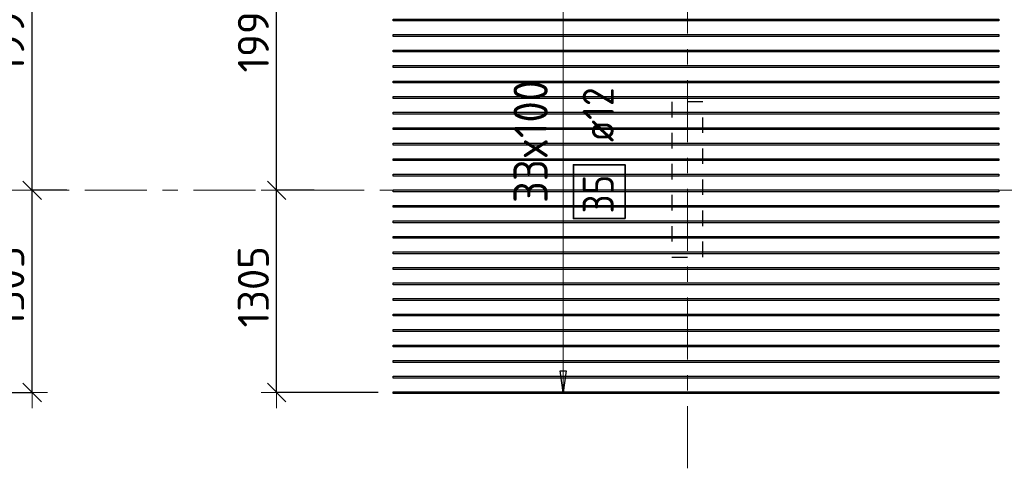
# Model space of a CAD drawing. Header units: metres. Extents: x -38 to 107, y -15 to 21.
# Tile 38 of 167: x 43.85 to 50.19, y 1.54 to 4.4. Entities that reach past the tile are written whole.
import ezdxf

# ---------------------------------------------------------------- set-up
doc = ezdxf.new("R2010")
doc.units = ezdxf.units.M
doc.header["$PDMODE"] = 65
for name, pattern in [('______11', [0.5, 0.4, -0.05, 0, -0.05]), ('______2', [0.0405, 0.03, -0.0105]), ('______5', [1.1, 0.8, -0.1, 0.1, -0.1])]:
    doc.linetypes.add(name, pattern=pattern)
doc.layers.add('XR$2$Осевая линия (1)', color=7, linetype='______5', lineweight=13)
doc.layers.add('XR$4$Размерная линия (1)', color=7, linetype='Continuous', lineweight=13)
doc.layers.add('XR$4$Арм.стержн.Доп. Арм верхн.зоны Х', color=7, linetype='Continuous', lineweight=35, true_color=0x8c8cff)
doc.layers.add('XR$6$Стена_ бетон несущ.', color=7, linetype='Continuous', lineweight=70, true_color=0xb4b496)
doc.styles.add('ISOCPEUR', font='txt')
doc.dimstyles.new('DIMSTYLE_3', dxfattribs={"dimtxt": 0.2, "dimasz": 0.2, "dimexe": 0, "dimexo": 0, "dimgap": 0.1, "dimtad": 2, "dimdec": 0, "dimlfac": 1000, "dimrnd": 5, "dimzin": 12, "dimdsep": 46, "dimtxsty": 'ISOCPEUR', "dimblk1": 'ALL_ML_STRICH', "dimblk2": 'ALL_ML_STRICH', "dimsah": 1, "dimcen": 0, "dimclrd": 7, "dimclre": 256, "dimclrt": 7, "dimadec": 0, "dimazin": 0, "dimtfac": 1, "dimtdec": 0, "dimtix": 1, "dimtmove": 2, "dimatfit": 3, "dimfxl": 0, "dimtzin": 0, "dimlwd": 0, "dimlwe": -3, "dimarcsym": 0})

# ---------------------------------------------------------------- blocks, each defined once
blk = doc.blocks.new('ALL_ML_STRICH')
at = {"color": 0, "linetype": 'ByBlock', "lineweight": -2}
for p, q in [((0, -0.5), (0, 0.5)), ((-1, 0), (0.5, 0)), ((-0.3, -0.3), (0.3, 0.3))]:
    blk.add_line(p, q, dxfattribs=at)
blk = doc.blocks.new('*D593')
at = {"layer": 'DEFPOINTS', "color": 7, "linetype": 'Continuous', "lineweight": 13, "transparency": 33554687}
for p in [(44.175, 3.3), (43.4046, 1.9972), (43.9306, 1.9972)]:
    blk.add_point(p, dxfattribs=at)
at = {"layer": 'XR$4$Размерная линия (1)', "color": 9, "linetype": 'Continuous', "lineweight": -2, "true_color": 0xc7c7c7, "transparency": 33554687}
for p, q in [((44.155, 3.3), (43.9306, 3.3)), ((43.4246, 1.9972), (43.9306, 1.9972))]:
    blk.add_line(p, q, dxfattribs=at)
at = {"layer": 'XR$4$Размерная линия (1)', "color": 7, "linetype": 'Continuous', "lineweight": -2, "transparency": 33554687}
blk.add_line((43.9306, 1.9972), (43.9306, 3.3), dxfattribs=at)
at = {"layer": 'XR$4$Размерная линия (1)', "color": 7, "linetype": 'Continuous', "lineweight": 13, "transparency": 33554687, "xscale": 0.2, "yscale": 0.2, "zscale": 0.2}
for p, rotation in [((43.9306, 3.3), 90), ((43.9306, 1.9972), 270)]:
    blk.add_blockref('ALL_ML_STRICH', p, dxfattribs=dict(at, rotation=rotation))
at = {"layer": 'XR$4$Размерная линия (1)', "color": 7, "linetype": 'Continuous', "lineweight": 13, "transparency": 33554687, "insert": (43.7806, 2.6786), "char_height": 0.2, "width": 0.8, "attachment_point": 5, "rotation": 90, "style": 'ISOCPEUR'}
blk.add_mtext('\\A1;{1305}', dxfattribs=at)
blk = doc.blocks.new('*D594')
at = {"layer": 'DEFPOINTS', "color": 7, "linetype": 'Continuous', "lineweight": 13, "transparency": 33554687}
for p in [(43.4646, 5.2972), (43.9306, 3.3), (44.175, 3.3)]:
    blk.add_point(p, dxfattribs=at)
at = {"layer": 'XR$4$Размерная линия (1)', "color": 9, "linetype": 'Continuous', "lineweight": -2, "true_color": 0xc7c7c7, "transparency": 33554687}
for p, q in [((43.4846, 5.2972), (43.9306, 5.2972)), ((44.155, 3.3), (43.9306, 3.3))]:
    blk.add_line(p, q, dxfattribs=at)
at = {"layer": 'XR$4$Размерная линия (1)', "color": 7, "linetype": 'Continuous', "lineweight": -2, "transparency": 33554687}
blk.add_line((43.9306, 3.3), (43.9306, 5.2972), dxfattribs=at)
at = {"layer": 'XR$4$Размерная линия (1)', "color": 7, "linetype": 'Continuous', "lineweight": 13, "transparency": 33554687, "xscale": 0.2, "yscale": 0.2, "zscale": 0.2}
for p, rotation in [((43.9306, 5.2972), 90), ((43.9306, 3.3), 270)]:
    blk.add_blockref('ALL_ML_STRICH', p, dxfattribs=dict(at, rotation=rotation))
at = {"layer": 'XR$4$Размерная линия (1)', "color": 7, "linetype": 'Continuous', "lineweight": 13, "transparency": 33554687, "insert": (43.7806, 4.3286), "char_height": 0.2, "width": 0.8, "attachment_point": 5, "rotation": 90, "style": 'ISOCPEUR'}
blk.add_mtext('\\A1;{1995}', dxfattribs=at)
blk = doc.blocks.new('*D630')
at = {"layer": 'DEFPOINTS', "color": 7, "linetype": 'Continuous', "lineweight": 13, "transparency": 33554687}
for p in [(45.7661, 3.3), (45.5056, 1.9972), (46.1783, 1.9972)]:
    blk.add_point(p, dxfattribs=at)
at = {"layer": 'XR$4$Размерная линия (1)', "color": 9, "linetype": 'Continuous', "lineweight": -2, "true_color": 0xc7c7c7, "transparency": 33554687}
for p, q in [((45.7461, 3.3), (45.5056, 3.3)), ((46.1583, 1.9972), (45.5056, 1.9972))]:
    blk.add_line(p, q, dxfattribs=at)
at = {"layer": 'XR$4$Размерная линия (1)', "color": 7, "linetype": 'Continuous', "lineweight": -2, "transparency": 33554687}
blk.add_line((45.5056, 1.9972), (45.5056, 3.3), dxfattribs=at)
at = {"layer": 'XR$4$Размерная линия (1)', "color": 7, "linetype": 'Continuous', "lineweight": 13, "transparency": 33554687, "xscale": 0.2, "yscale": 0.2, "zscale": 0.2}
for p, rotation in [((45.5056, 3.3), 90), ((45.5056, 1.9972), 270)]:
    blk.add_blockref('ALL_ML_STRICH', p, dxfattribs=dict(at, rotation=rotation))
at = {"layer": 'XR$4$Размерная линия (1)', "color": 7, "linetype": 'Continuous', "lineweight": 13, "transparency": 33554687, "insert": (45.3556, 2.6786), "char_height": 0.2, "width": 0.8, "attachment_point": 5, "rotation": 90, "style": 'ISOCPEUR'}
blk.add_mtext('\\A1;{1305}', dxfattribs=at)
blk = doc.blocks.new('*D631')
at = {"layer": 'DEFPOINTS', "color": 7, "linetype": 'Continuous', "lineweight": 13, "transparency": 33554687}
for p in [(46.2951, 5.2972), (45.5056, 3.3), (45.7661, 3.3)]:
    blk.add_point(p, dxfattribs=at)
at = {"layer": 'XR$4$Размерная линия (1)', "color": 9, "linetype": 'Continuous', "lineweight": -2, "true_color": 0xc7c7c7, "transparency": 33554687}
for p, q in [((46.2751, 5.2972), (45.5056, 5.2972)), ((45.7461, 3.3), (45.5056, 3.3))]:
    blk.add_line(p, q, dxfattribs=at)
at = {"layer": 'XR$4$Размерная линия (1)', "color": 7, "linetype": 'Continuous', "lineweight": -2, "transparency": 33554687}
blk.add_line((45.5056, 3.3), (45.5056, 5.2972), dxfattribs=at)
at = {"layer": 'XR$4$Размерная линия (1)', "color": 7, "linetype": 'Continuous', "lineweight": 13, "transparency": 33554687, "xscale": 0.2, "yscale": 0.2, "zscale": 0.2}
for p, rotation in [((45.5056, 5.2972), 90), ((45.5056, 3.3), 270)]:
    blk.add_blockref('ALL_ML_STRICH', p, dxfattribs=dict(at, rotation=rotation))
at = {"layer": 'XR$4$Размерная линия (1)', "color": 7, "linetype": 'Continuous', "lineweight": 13, "transparency": 33554687, "insert": (45.3556, 4.3286), "char_height": 0.2, "width": 0.8, "attachment_point": 5, "rotation": 90, "style": 'ISOCPEUR'}
blk.add_mtext('\\A1;{1995}', dxfattribs=at)

msp = doc.modelspace()

# ---------------------------------------------------------------- linework, layer by layer
at = {"layer": 'XR$2$Осевая линия (1)', "color": 253, "linetype": '______11', "lineweight": 13, "true_color": 0xa0a0a0, "transparency": 33554687}
for p, q in [((48.15, -3.39), (48.15, 8.13)), ((-2.63, 3.3), (62.6, 3.3))]:
    msp.add_line(p, q, dxfattribs=at)
at = {"layer": 'XR$4$Арм.стержн.Доп. Арм верхн.зоны Х', "color": 7, "linetype": 'Continuous', "lineweight": 13, "transparency": 33554687}
for q in [(47.3507, 5.2972), (47.3507, 1.9972)]:
    msp.add_line((47.3507, 1.9972), q, dxfattribs=at)
at = {"layer": 'XR$4$Арм.стержн.Доп. Арм верхн.зоны Х', "color": 7, "linetype": 'Continuous', "lineweight": 25, "transparency": 33554687}
for p, q in [((47.3507, 1.9972), (47.3307, 2.1372)), ((47.3307, 2.1372), (47.3707, 2.1372)), ((47.3707, 2.1372), (47.3507, 1.9972))]:
    msp.add_line(p, q, dxfattribs=at)
at = {"layer": 'XR$4$Арм.стержн.Доп. Арм верхн.зоны Х', "color": 253, "linetype": 'Continuous', "lineweight": -3, "true_color": 0xa0a0a0, "transparency": 33554687}
for q in [(47.2507, 1.9972), (47.4507, 1.9972)]:
    msp.add_line((47.3507, 1.9972), q, dxfattribs=at)
at = {"layer": 'XR$4$Арм.стержн.Доп. Арм верхн.зоны Х', "color": 34, "linetype": 'Continuous', "lineweight": 25, "transparency": 33554687}
for points in [[(50.155, 4.3912), (46.255, 4.3912), (46.255, 4.4032), (50.155, 4.4032), (50.155, 4.3912)], [(50.155, 4.2912), (46.255, 4.2912), (46.255, 4.3032), (50.155, 4.3032), (50.155, 4.2912)], [(50.155, 4.1912), (46.255, 4.1912), (46.255, 4.2032), (50.155, 4.2032), (50.155, 4.1912)], [(50.155, 4.0912), (46.255, 4.0912), (46.255, 4.1032), (50.155, 4.1032), (50.155, 4.0912)], [(50.155, 3.9912), (46.255, 3.9912), (46.255, 4.0032), (50.155, 4.0032), (50.155, 3.9912)], [(50.155, 3.8912), (46.255, 3.8912), (46.255, 3.9032), (50.155, 3.9032), (50.155, 3.8912)], [(50.155, 3.7912), (46.255, 3.7912), (46.255, 3.8032), (50.155, 3.8032), (50.155, 3.7912)], [(50.155, 3.6912), (46.255, 3.6912), (46.255, 3.7032), (50.155, 3.7032), (50.155, 3.6912)], [(50.155, 3.5912), (46.255, 3.5912), (46.255, 3.6032), (50.155, 3.6032), (50.155, 3.5912)], [(50.155, 3.4912), (46.255, 3.4912), (46.255, 3.5032), (50.155, 3.5032), (50.155, 3.4912)], [(50.155, 3.3912), (46.255, 3.3912), (46.255, 3.4032), (50.155, 3.4032), (50.155, 3.3912)], [(50.155, 3.2912), (46.255, 3.2912), (46.255, 3.3032), (50.155, 3.3032), (50.155, 3.2912)], [(50.155, 3.1912), (46.255, 3.1912), (46.255, 3.2032), (50.155, 3.2032), (50.155, 3.1912)], [(50.155, 3.0912), (46.255, 3.0912), (46.255, 3.1032), (50.155, 3.1032), (50.155, 3.0912)], [(50.155, 2.9912), (46.255, 2.9912), (46.255, 3.0032), (50.155, 3.0032), (50.155, 2.9912)], [(50.155, 2.8912), (46.255, 2.8912), (46.255, 2.9032), (50.155, 2.9032), (50.155, 2.8912)], [(50.155, 2.7912), (46.255, 2.7912), (46.255, 2.8032), (50.155, 2.8032), (50.155, 2.7912)], [(50.155, 2.6912), (46.255, 2.6912), (46.255, 2.7032), (50.155, 2.7032), (50.155, 2.6912)], [(50.155, 2.5912), (46.255, 2.5912), (46.255, 2.6032), (50.155, 2.6032), (50.155, 2.5912)], [(50.155, 2.4912), (46.255, 2.4912), (46.255, 2.5032), (50.155, 2.5032), (50.155, 2.4912)], [(50.155, 2.3912), (46.255, 2.3912), (46.255, 2.4032), (50.155, 2.4032), (50.155, 2.3912)], [(50.155, 2.2912), (46.255, 2.2912), (46.255, 2.3032), (50.155, 2.3032), (50.155, 2.2912)], [(50.155, 2.1912), (46.255, 2.1912), (46.255, 2.2032), (50.155, 2.2032), (50.155, 2.1912)], [(50.155, 2.0912), (46.255, 2.0912), (46.255, 2.1032), (50.155, 2.1032), (50.155, 2.0912)], [(50.155, 1.9912), (46.255, 1.9912), (46.255, 2.0032), (50.155, 2.0032), (50.155, 1.9912)]]:
    msp.add_lwpolyline(points, dxfattribs=at)
at = {"layer": 'XR$4$Арм.стержн.Доп. Арм верхн.зоны Х', "color": 7, "linetype": 'Continuous', "lineweight": 35, "transparency": 33554687}
msp.add_lwpolyline([(47.7493, 3.1177), (47.7493, 3.4644), (47.416, 3.4644), (47.416, 3.1177), (47.7493, 3.1177)], dxfattribs=at)
at = {"layer": 'XR$6$Стена_ бетон несущ.', "color": 253, "linetype": '______2', "lineweight": -3, "true_color": 0xa0a0a0, "transparency": 33554687}
for p, q in [((48.25, 3.87), (48.05, 3.87)), ((48.05, 3.87), (48.05, 2.87)), ((48.25, 2.87), (48.25, 3.87)), ((48.05, 2.87), (48.25, 2.87))]:
    msp.add_line(p, q, dxfattribs=at)

# ---------------------------------------------------------------- texts
at = {"layer": 'XR$4$Арм.стержн.Доп. Арм верхн.зоны Х', "color": 7, "linetype": 'Continuous', "lineweight": 13, "transparency": 33554687, "insert": (47.2507, 3.2182), "char_height": 0.22, "width": 0.979318, "attachment_point": 7, "rotation": 90, "style": 'ISOCPEUR'}
msp.add_mtext('\\W0.91;33x100', dxfattribs=at)
at = {"layer": 'XR$4$Арм.стержн.Доп. Арм верхн.зоны Х', "color": 7, "linetype": 'Continuous', "lineweight": 25, "transparency": 33554687, "char_height": 0.2, "attachment_point": 7, "rotation": 90, "style": 'ISOCPEUR'}
for s, insert, width in [('\\W0.89; ø12 ', (47.676, 3.4977), 0.749105), ('\\W0.87;35', (47.676, 3.151), 0.367208)]:
    msp.add_mtext(s, dxfattribs=dict(at, insert=insert, width=width))

# ---------------------------------------------------------------- dimensions: what is measured, and where the dimension line sits
at = {"layer": 'XR$4$Размерная линия (1)', "color": 7, "linetype": 'Continuous', "lineweight": 13, "transparency": 33554687}
for base, p1, p2, picture, middle in [((43.9306, 5.2972), (44.155, 3.3), (43.4846, 5.2972), '*D594', (43.7806, 4.3286)), ((45.5056, 5.2972), (45.7461, 3.3), (46.2751, 5.2972), '*D631', (45.3556, 4.3286)), ((43.9306, 3.3), (43.4246, 1.9972), (44.155, 3.3), '*D593', (43.7806, 2.6786)), ((45.5056, 3.3), (46.1583, 1.9972), (45.7461, 3.3), '*D630', (45.3556, 2.6786))]:
    dim = msp.add_linear_dim(base=base, p1=p1, p2=p2, angle=90, dimstyle='DIMSTYLE_3', override={"dimpost": '<>', "dimclrd": 7, "dimclre": 9, "dimclrt": 7, "dimlwd": 0, "dimlwe": 65533}, dxfattribs=at)
    dim.commit()
    dim.dimension.update_dxf_attribs({"geometry": picture, "text_midpoint": middle, "dimtype": 160})

doc.saveas('drawing.dxf')
